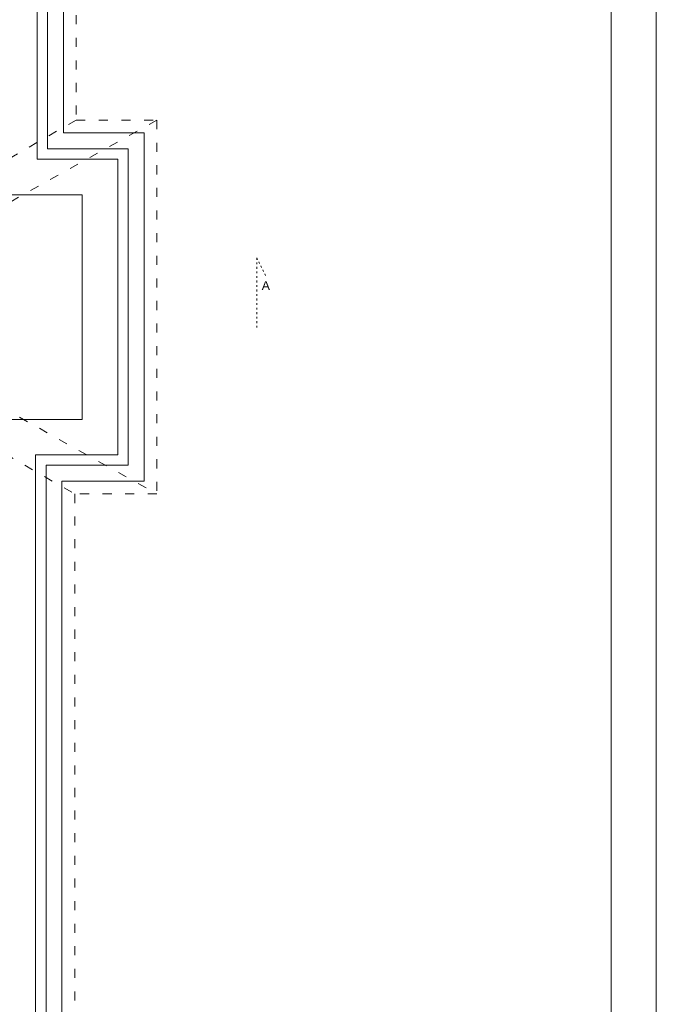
# Model space of a CAD drawing. Header units: centimetres. Extents: x 74437 to 92332, y -37016 to -3432.
# Tile 67 of 68: x 82003 to 82847, y -6992 to -5686. Entities that reach past the tile are written whole.
import ezdxf

# ---------------------------------------------------------------- set-up
doc = ezdxf.new("R2010")
doc.units = ezdxf.units.CM
doc.header["$LTSCALE"] = 0.02
doc.linetypes.add('ACAD_ISO03W100', pattern=[30, 12, -18])
doc.layers.get('0').update_dxf_attribs({"color": 8, "lineweight": 13})
for name, color, linetype, lineweight in [('_pk_tabelka', 7, 'Continuous', 15), ('koncepcja linie przekrojowe', 8, 'Continuous', 13), ('OPISY', 8, 'Continuous', 13), ('OSIE', 8, 'ACAD_ISO03W100', 13)]:
    doc.layers.add(name, color=color, linetype=linetype, lineweight=lineweight)
doc.styles.get("Standard").update_dxf_attribs({"font": 'arial.ttf', "height": 12})

msp = doc.modelspace()

# ---------------------------------------------------------------- linework, layer by layer
at = {"linetype": 'ACAD_ISO03W100', "ltscale": 50}
for points in [[(79023, -5870.6), (80465.3, -5870.6), (80631, -5782.2), (80630.5, -4570.4), (82078, -4570.2), (82078, -5819.4), (82185, -5819.4), (82185, -6315.4), (82076, -6315.4), (82076, -7582.7), (80611, -7582.7), (80611, -6678.4), (80059, -6678.4), (80059, -7026.7), (76973, -7026.7)], [(82078, -5819.4), (81646, -6067.4)], [(82185, -5819.4), (81741, -6067.4)], [(81646, -6067.4), (82076, -6315.4)], [(81741, -6067.4), (82185, -6315.4)]]:
    msp.add_lwpolyline(points, dxfattribs=at)
for points in [[(79960, -5908.6), (80474.8, -5908.6), (80669, -5805), (80668.5, -4608.4), (82040, -4608.2), (82040, -5857.4), (82147, -5857.4), (82147, -6277.4), (82038, -6277.4), (82038, -7544.7), (80649, -7544.7), (80649, -6640.4), (80021, -6640.4)], [(79960, -5922.6), (80478.3, -5922.6), (80683, -5813.4), (80682.5, -4622.4), (82026, -4622.2), (82026, -5871.4), (82133, -5871.4), (82133, -6263.4), (82024, -6263.4), (82024, -7530.7), (80663, -7530.7), (80663, -6626.4), (80007, -6626.4)]]:
    msp.add_lwpolyline(points)
at = {"layer": '_pk_tabelka', "color": 7, "ltscale": 3}
for p, q in [((82847.1, -4324.5), (82847.1, -8524.5)), ((82787.1, -4384.5), (82787.1, -8464.5))]:
    msp.add_line(p, q, dxfattribs=at)
at = {"layer": 'koncepcja linie przekrojowe'}
for points in [[(79006, -5887.6), (80469.5, -5887.6), (80648, -5792.4), (80647.5, -4587.4), (82061, -4587.2), (82061, -5836.4), (82168, -5836.4), (82168, -6298.4), (82059, -6298.4), (82059, -7565.7), (80628, -7565.7), (80628, -6661.4), (80042, -6661.4), (80042, -7009.7), (76990, -7009.7)], [(80035, -5969.6), (80490, -5969.6), (80730, -5841.6), (80729.5, -4669.4), (81979, -4669.2), (81979, -5918.4), (82086, -5918.4), (82086, -6216.4), (81977, -6216.4), (81977, -7483.7), (80710, -7483.7), (80710, -6579.4), (80035, -6579.4)], [(80035, -5969.6), (80490, -5969.6), (80730, -5841.6), (80729.5, -4669.4), (81979, -4669.2), (81979, -5918.4), (82086, -5918.4), (82086, -6216.4), (81977, -6216.4), (81977, -7483.7), (80710, -7483.7), (80710, -6579.4), (80035, -6579.4)]]:
    msp.add_lwpolyline(points, dxfattribs=at)
at = {"layer": 'OSIE', "ltscale": 10}
msp.add_lwpolyline([(82317.4, -6094.7), (82317.4, -6002), (82328.9, -6025.5)], dxfattribs=at)

# ---------------------------------------------------------------- texts
at = {"layer": 'OPISY', "insert": (82323, -6044.7), "char_height": 11.574, "width": 12.831, "attachment_point": 7}
msp.add_mtext('\\pi1.0111;A', dxfattribs=at)

doc.saveas('drawing.dxf')
